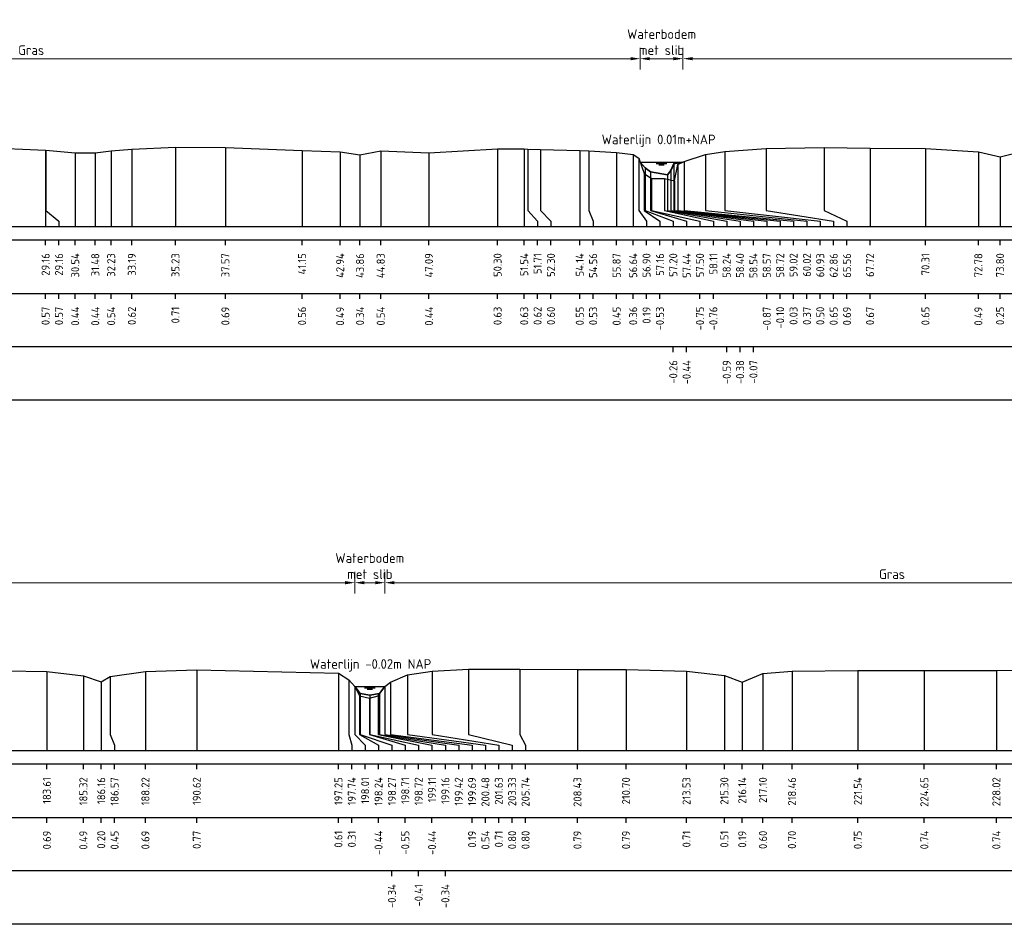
# Model space of a CAD drawing. Header units: metres. Extents: x 132725 to 140175, y 414354 to 417094.
# Tile 25 of 61: x 139878 to 139924, y 416533 to 416575. Entities that reach past the tile are written whole.
import ezdxf
from ezdxf.enums import TextEntityAlignment as Align

# ---------------------------------------------------------------- set-up
doc = ezdxf.new("R2010")
doc.units = ezdxf.units.M
doc.header["$PDMODE"] = 35
doc.header["$PDSIZE"] = 0.075
doc.layers.get('Defpoints').update_dxf_attribs({"true_color": 0x806000})
for name, color, linetype, lineweight in [('B-ME-GW-MAAIVELD-GD', 8, 'GW-MAAIVELD', 25), ('X-ME-AL-PROFIEL_BOVENKANT SLIB-GD', 42, 'Continuous', 35), ('X-XX-AL-DETAIL1-M', 7, 'Continuous', 18), ('X-XX-AL-NAP-T18', 7, 'Continuous', 18)]:
    doc.layers.add(name, color=color, linetype=linetype, lineweight=lineweight)
doc.layers.add('X-ME-AL-PROFIEL_WATERLIJN-GD', color=150, linetype='Continuous')
doc.layers.add('X-ME-AL-PROFIELRASTER-S', color=7, linetype='Continuous')
doc.styles.add('NLCS-ISO-ANNOTATIEF-T18', font='NLCS-ISO.ttf', dxfattribs={"height": 1.8})
doc.styles.add('NLCS-ISO-ANNOTATIVE-T18', font='NLCS-ISO.ttf', dxfattribs={"height": 1.8})
doc.linetypes.add('GW-MAAIVELD', pattern='A,12,[40,NLCS.SHX,S=1,R=0,X=0,Y=-0.5],12', length=24)
doc.dimstyles.new('NLCS-ANNOTATIEF-T18-PIJL_L2_H0', dxfattribs={"dimtxt": 2.5, "dimasz": 1.8, "dimexe": 2, "dimexo": 2, "dimgap": 0.7, "dimtad": 1, "dimzin": 0, "dimdsep": 46, "dimtxsty": 'NLCS-ISO-ANNOTATIEF-T18', "dimcen": 0, "dimdle": 2, "dimclrd": 256, "dimclre": 256, "dimclrt": 10, "dimaunit": 2, "dimadec": 0, "dimazin": 0, "dimtfac": 1, "dimtdec": 3, "dimtofl": 0, "dimtmove": 0, "dimatfit": 3, "dimfxl": 2, "dimfxlon": 1, "dimtfillclr": 256, "dimtolj": 1, "dimtzin": 0, "dimlwd": -1, "dimlwe": -1, "dimarcsym": 0})

# ---------------------------------------------------------------- blocks, each defined once
blk = doc.blocks.new('SAL-PROFIELRASTER_BALK_EIND1-SOD')
at = {"color": 0, "linetype": 'ByBlock', "lineweight": -2, "flags": 128}
for points in [[(0, 0), (1, 0)], [(0, -2.5), (1, -2.5)], [(0, -12.5), (1, -12.5)]]:
    blk.add_lwpolyline(points, dxfattribs=at)
blk = doc.blocks.new('SAL-PROFIELRASTER_BALK_EIND2-SOD')
at = {"color": 0, "linetype": 'ByBlock', "lineweight": -2}
blk.add_line((1, -12.5), (0, -12.5), dxfattribs=at)
blk = doc.blocks.new('SAL-PROFIELRASTER_BALK_DATA-SOD')
at = {"color": 0, "linetype": 'ByBlock', "lineweight": -2}
blk.add_lwpolyline([(0, -3.5), (0, -2.5)], dxfattribs=at)
at = {"color": 0, "linetype": 'ByBlock', "lineweight": -2, "style": 'NLCS-ISO-ANNOTATIVE-T18'}
blk.add_attdef('GETAL', text='', height=1.5, rotation=90, dxfattribs=at).set_placement((0.75, -5), align=Align.RIGHT)
blk = doc.blocks.new('SAL-PROFIELRASTER_AANHAAL-SOD')
at = {"color": 9, "linetype": 'ByBlock', "lineweight": -2, "flags": 128}
blk.add_lwpolyline([(0, 1), (0, 0)], dxfattribs=at)
blk = doc.blocks.new('SAL-PROFIELRASTER_AANHAAL_STAGGER-SOD')
at = {"color": 9, "linetype": 'ByBlock', "lineweight": -2, "flags": 128}
for points in [[(0, 0), (0, -0.25)], [(0, -0.25), (1, -0.75)], [(1, -0.75), (1, -1)]]:
    blk.add_lwpolyline(points, dxfattribs=at)
blk = doc.blocks.new('*D215')
at = {"layer": 'Defpoints', "color": 0, "transparency": 16777216}
for p in [(139850.128, 416573.211), (139907.094, 416568.375), (139850.128, 416565.365)]:
    blk.add_point(p, dxfattribs=at)
at = {"layer": 'X-XX-AL-DETAIL1-M', "transparency": 16777216}
for p, q in [((139850.128, 416572.711), (139850.128, 416573.711)), ((139907.094, 416572.711), (139907.094, 416573.711)), ((139906.644, 416573.211), (139850.578, 416573.211))]:
    blk.add_line(p, q, dxfattribs=at)
for points in [[(139850.578, 416573.286), (139850.578, 416573.136), (139850.128, 416573.211)], [(139906.644, 416573.286), (139906.644, 416573.136), (139907.094, 416573.211)]]:
    blk.add_solid(points, dxfattribs=at)
at = {"layer": 'X-XX-AL-DETAIL1-M', "color": 10, "transparency": 16777216, "insert": (139878.611, 416573.611), "char_height": 0.45, "attachment_point": 5, "style": 'NLCS-ISO-ANNOTATIEF-T18'}
blk.add_mtext('\\A1;Gras', dxfattribs=at)
blk = doc.blocks.new('*D216')
at = {"layer": 'Defpoints', "color": 0, "transparency": 16777216}
for p in [(139907.094, 416573.211), (139907.094, 416568.375), (139909.095, 416568.375)]:
    blk.add_point(p, dxfattribs=at)
at = {"layer": 'X-XX-AL-DETAIL1-M', "transparency": 16777216}
for p, q in [((139907.094, 416572.711), (139907.094, 416573.711)), ((139909.095, 416572.711), (139909.095, 416573.711)), ((139908.645, 416573.211), (139907.544, 416573.211))]:
    blk.add_line(p, q, dxfattribs=at)
for points in [[(139907.544, 416573.286), (139907.544, 416573.136), (139907.094, 416573.211)], [(139908.645, 416573.286), (139908.645, 416573.136), (139909.095, 416573.211)]]:
    blk.add_solid(points, dxfattribs=at)
at = {"layer": 'X-XX-AL-DETAIL1-M', "color": 10, "transparency": 16777216, "insert": (139908.095, 416573.986), "char_height": 0.45, "attachment_point": 5, "style": 'NLCS-ISO-ANNOTATIEF-T18'}
blk.add_mtext('\\A1;Waterbodem\\Pmet slib', dxfattribs=at)
blk = doc.blocks.new('*D218')
at = {"layer": 'Defpoints', "color": 0, "transparency": 16777216}
for p in [(139909.095, 416573.211), (139909.095, 416568.375), (139955.076, 416568.375)]:
    blk.add_point(p, dxfattribs=at)
at = {"layer": 'X-XX-AL-DETAIL1-M', "transparency": 16777216}
for p, q in [((139909.095, 416572.711), (139909.095, 416573.711)), ((139955.076, 416572.711), (139955.076, 416573.711)), ((139954.626, 416573.211), (139909.545, 416573.211))]:
    blk.add_line(p, q, dxfattribs=at)
for points in [[(139909.545, 416573.286), (139909.545, 416573.136), (139909.095, 416573.211)], [(139954.626, 416573.286), (139954.626, 416573.136), (139955.076, 416573.211)]]:
    blk.add_solid(points, dxfattribs=at)
at = {"layer": 'X-XX-AL-DETAIL1-M', "color": 10, "transparency": 16777216, "insert": (139932.085, 416573.611), "char_height": 0.45, "attachment_point": 5, "style": 'NLCS-ISO-ANNOTATIEF-T18'}
blk.add_mtext('\\A1;Gras', dxfattribs=at)
blk = doc.blocks.new('*D293')
at = {"layer": 'Defpoints', "color": 0, "transparency": 16777216}
for p in [(139852.701, 416548.713), (139852.701, 416543.877), (139893.746, 416543.852)]:
    blk.add_point(p, dxfattribs=at)
at = {"layer": 'X-XX-AL-DETAIL1-M', "transparency": 16777216}
for p, q in [((139852.701, 416548.213), (139852.701, 416549.213)), ((139893.746, 416548.213), (139893.746, 416549.213)), ((139893.296, 416548.713), (139853.151, 416548.713))]:
    blk.add_line(p, q, dxfattribs=at)
for points in [[(139853.151, 416548.788), (139853.151, 416548.638), (139852.701, 416548.713)], [(139893.296, 416548.788), (139893.296, 416548.638), (139893.746, 416548.713)]]:
    blk.add_solid(points, dxfattribs=at)
at = {"layer": 'X-XX-AL-DETAIL1-M', "color": 10, "transparency": 16777216, "insert": (139873.223, 416549.113), "char_height": 0.45, "attachment_point": 5, "style": 'NLCS-ISO-ANNOTATIEF-T18'}
blk.add_mtext('\\A1;Gras', dxfattribs=at)
blk = doc.blocks.new('*D294')
at = {"layer": 'Defpoints', "color": 0, "transparency": 16777216}
for p in [(139893.746, 416548.713), (139893.746, 416543.852), (139895.153, 416543.863)]:
    blk.add_point(p, dxfattribs=at)
at = {"layer": 'X-XX-AL-DETAIL1-M', "transparency": 16777216}
for p, q in [((139893.746, 416548.213), (139893.746, 416549.213)), ((139895.153, 416548.213), (139895.153, 416549.213)), ((139894.703, 416548.713), (139894.196, 416548.713))]:
    blk.add_line(p, q, dxfattribs=at)
for points in [[(139894.196, 416548.788), (139894.196, 416548.638), (139893.746, 416548.713)], [(139894.703, 416548.788), (139894.703, 416548.638), (139895.153, 416548.713)]]:
    blk.add_solid(points, dxfattribs=at)
at = {"layer": 'X-XX-AL-DETAIL1-M', "color": 10, "transparency": 16777216, "insert": (139894.45, 416549.488), "char_height": 0.45, "attachment_point": 5, "style": 'NLCS-ISO-ANNOTATIEF-T18'}
blk.add_mtext('\\A1;Waterbodem\\Pmet slib', dxfattribs=at)
blk = doc.blocks.new('*D295')
at = {"layer": 'Defpoints', "color": 0, "transparency": 16777216}
for p in [(139895.153, 416548.713), (139895.153, 416543.863), (139942.59, 416543.817)]:
    blk.add_point(p, dxfattribs=at)
at = {"layer": 'X-XX-AL-DETAIL1-M', "transparency": 16777216}
for p, q in [((139895.153, 416548.213), (139895.153, 416549.213)), ((139942.59, 416548.213), (139942.59, 416549.213)), ((139942.14, 416548.713), (139895.603, 416548.713))]:
    blk.add_line(p, q, dxfattribs=at)
for points in [[(139895.603, 416548.788), (139895.603, 416548.638), (139895.153, 416548.713)], [(139942.14, 416548.788), (139942.14, 416548.638), (139942.59, 416548.713)]]:
    blk.add_solid(points, dxfattribs=at)
at = {"layer": 'X-XX-AL-DETAIL1-M', "color": 10, "transparency": 16777216, "insert": (139918.872, 416549.113), "char_height": 0.45, "attachment_point": 5, "style": 'NLCS-ISO-ANNOTATIEF-T18'}
blk.add_mtext('\\A1;Gras', dxfattribs=at)

msp = doc.modelspace()

# ---------------------------------------------------------------- linework, layer by layer
at = {"layer": 'B-ME-GW-MAAIVELD-GD', "ltscale": 0.1, "flags": 128}
for points in [[(139850.128, 416568.993), (139852.218, 416569.017), (139854.76, 416569.012), (139857.215, 416568.958), (139858.251, 416568.889), (139859.007, 416568.75), (139860.062, 416568.773), (139860.943, 416568.857), (139862.483, 416568.966), (139865.442, 416569.021), (139867.001, 416568.787), (139867.783, 416568.748), (139868.557, 416568.949), (139870.988, 416569.066), (139873.434, 416569.07), (139876.387, 416569.06), (139879.285, 416568.934), (139879.29, 416568.934), (139880.67, 416568.806), (139881.609, 416568.805), (139882.353, 416568.906), (139883.319, 416568.987), (139885.358, 416569.073), (139887.694, 416569.051), (139891.281, 416568.925), (139893.063, 416568.851), (139893.99, 416568.708), (139894.959, 416568.905), (139897.214, 416568.804), (139900.425, 416568.991), (139901.67, 416568.992), (139901.837, 416568.981), (139902.431, 416568.969), (139904.27, 416568.911), (139904.689, 416568.897), (139905.993, 416568.819), (139906.767, 416568.729), (139907.029, 416568.557), (139907.285, 416567.838), (139907.631, 416567.613), (139908.233, 416567.609), (139908.698, 416567.495), (139908.849, 416568.27), (139909.149, 416568.398), (139910.145, 416568.736), (139911.055, 416568.865), (139912.99, 416569.011), (139915.692, 416569.052), (139917.845, 416569.031), (139920.436, 416569.019), (139922.912, 416568.852), (139923.929, 416568.617), (139924.437, 416568.745), (139926.531, 416568.918), (139929.138, 416569.002), (139932.01, 416568.999), (139934.771, 416568.942), (139936.651, 416568.818), (139936.819, 416568.815), (139937.669, 416568.538), (139938.503, 416568.799), (139940.992, 416568.981), (139943.763, 416569.056), (139945.678, 416568.944), (139946.341, 416568.713), (139947.476, 416569.021), (139950.668, 416569.04), (139953.628, 416569.048), (139954.895, 416568.735), (139955.152, 416568.223), (139955.259, 416568.079), (139955.522, 416567.841), (139956.086, 416567.665), (139956.527, 416567.855), (139956.786, 416568.141), (139956.984, 416568.782), (139957.493, 416568.996), (139959.267, 416569.022), (139961.477, 416568.983), (139962.919, 416568.908), (139964.077, 416568.706), (139964.386, 416568.858), (139965.501, 416569.014), (139967.623, 416569.074), (139970.751, 416568.92), (139971.819, 416568.623), (139972.09, 416568.825), (139972.593, 416568.899), (139974.605, 416569.038), (139977.315, 416569.027), (139980.432, 416568.961), (139982.288, 416568.756), (139982.921, 416568.564), (139983.268, 416568.758), (139986.119, 416569.058), (139989.842, 416569.049), (139993.43, 416568.941), (139994.568, 416568.646), (139995.052, 416568.737), (139996.583, 416569.034), (139999.998, 416569.098), (140004.145, 416568.954), (140005.36, 416568.393), (140005.516, 416567.987), (140005.643, 416567.627), (140006.399, 416567.613), (140006.831, 416567.765), (140007.103, 416568.388), (140007.508, 416568.654), (140008.838, 416569.013), (140011.859, 416569.115), (140014.658, 416569.127), (140017.324, 416569.011), (140019.253, 416568.802), (140020.007, 416568.541), (140020.637, 416568.794), (140022.198, 416568.978), (140024.075, 416569.065), (140027.004, 416569.116), (140029.834, 416569.121), (140033.74, 416569.059), (140035.447, 416568.857), (140036.284, 416568.568), (140036.702, 416568.818), (140038.351, 416569.053), (140040.752, 416569.13), (140047.378, 416568.973), (140047.866, 416568.674), (140048.142, 416568.35), (140048.364, 416567.926), (140048.837, 416567.811), (140049.241, 416567.926), (140049.55, 416568.361), (140049.815, 416568.554), (140050.61, 416568.9), (140051.761, 416569.07), (140053.456, 416569.163), (140055.867, 416569.164), (140058.558, 416569.155), (140060.829, 416569.153), (140063.657, 416569.076), (140065.429, 416568.877), (140066.264, 416568.554), (140067.23, 416568.961), (140068.593, 416569.069), (140071.669, 416569.112), (140074.781, 416569.106), (140078.149, 416569.102), (140081.646, 416569.135), (140084.912, 416569.098), (140087.647, 416569.177), (140090.216, 416569.16), (140091.919, 416569.103), (140093.437, 416569.02), (140095.057, 416568.892), (140096.5, 416568.563), (140096.987, 416568.315), (140097.55, 416567.898), (140098.361, 416567.851), (140099.453, 416567.857), (140100.259, 416567.921), (140101.148, 416568.063), (140101.798, 416568.259), (140102.511, 416568.454), (140103.803, 416568.927), (140105.104, 416569.19), (140106.588, 416569.311)], [(139695.732, 416544.495), (139697.821, 416544.519), (139700.364, 416544.514), (139702.819, 416544.46), (139703.854, 416544.391), (139704.611, 416544.252), (139705.665, 416544.275), (139706.547, 416544.359), (139708.086, 416544.468), (139711.046, 416544.523), (139712.605, 416544.289), (139713.386, 416544.25), (139714.161, 416544.451), (139716.591, 416544.568), (139719.038, 416544.572), (139721.99, 416544.562), (139724.889, 416544.436), (139724.894, 416544.436), (139726.273, 416544.308), (139727.212, 416544.307), (139727.957, 416544.408), (139728.923, 416544.489), (139730.961, 416544.575), (139733.297, 416544.553), (139736.885, 416544.427), (139738.667, 416544.353), (139739.594, 416544.21), (139740.563, 416544.407), (139742.817, 416544.306), (139746.028, 416544.493), (139747.273, 416544.494), (139747.441, 416544.483), (139748.035, 416544.471), (139749.873, 416544.413), (139750.293, 416544.399), (139751.597, 416544.321), (139752.37, 416544.231), (139752.633, 416544.059), (139752.889, 416543.34), (139753.235, 416543.115), (139753.837, 416543.111), (139754.301, 416542.997), (139754.453, 416543.772), (139754.753, 416543.9), (139755.748, 416544.238), (139756.658, 416544.367), (139758.593, 416544.513), (139761.295, 416544.554), (139763.449, 416544.533), (139766.04, 416544.521), (139768.516, 416544.354), (139769.533, 416544.119), (139770.04, 416544.247), (139772.134, 416544.42), (139774.741, 416544.504), (139777.614, 416544.501), (139780.375, 416544.444), (139782.254, 416544.32), (139782.422, 416544.317), (139783.272, 416544.04), (139784.107, 416544.301), (139786.596, 416544.483), (139789.366, 416544.558), (139791.281, 416544.446), (139791.945, 416544.215), (139793.08, 416544.523), (139796.272, 416544.542), (139799.232, 416544.55), (139800.499, 416544.237), (139800.755, 416543.725), (139800.863, 416543.581), (139801.125, 416543.343), (139801.69, 416543.167), (139802.131, 416543.357), (139802.39, 416543.643), (139802.588, 416544.284), (139803.096, 416544.498), (139804.871, 416544.524), (139807.08, 416544.485), (139808.523, 416544.41), (139809.68, 416544.208), (139809.989, 416544.36), (139811.105, 416544.516), (139813.227, 416544.576), (139816.355, 416544.422), (139817.423, 416544.125), (139817.694, 416544.327), (139818.197, 416544.401), (139820.209, 416544.54), (139822.918, 416544.529), (139826.036, 416544.463), (139827.892, 416544.258), (139828.524, 416544.066), (139828.871, 416544.26), (139831.723, 416544.56), (139835.446, 416544.551), (139839.033, 416544.443), (139840.172, 416544.148), (139840.655, 416544.239), (139842.187, 416544.536), (139845.601, 416544.6), (139849.749, 416544.456), (139850.963, 416543.895), (139851.119, 416543.489), (139851.247, 416543.129), (139852.003, 416543.115), (139852.435, 416543.267), (139852.706, 416543.89), (139853.111, 416544.156), (139854.442, 416544.515), (139857.462, 416544.617), (139860.262, 416544.629), (139862.928, 416544.513), (139864.856, 416544.304), (139865.61, 416544.043), (139866.241, 416544.296), (139867.801, 416544.48), (139869.678, 416544.567), (139872.607, 416544.618), (139875.437, 416544.623), (139879.344, 416544.561), (139881.051, 416544.359), (139881.887, 416544.07), (139882.305, 416544.32), (139883.954, 416544.555), (139886.356, 416544.632), (139892.982, 416544.475), (139893.47, 416544.176), (139893.746, 416543.852), (139893.967, 416543.428), (139894.441, 416543.313), (139894.845, 416543.428), (139895.153, 416543.863), (139895.419, 416544.056), (139896.214, 416544.402), (139897.365, 416544.572), (139899.059, 416544.665), (139901.471, 416544.666), (139904.162, 416544.657), (139906.433, 416544.655), (139909.261, 416544.578), (139911.032, 416544.379), (139911.868, 416544.056), (139912.834, 416544.463), (139914.196, 416544.571), (139917.273, 416544.614), (139920.384, 416544.608), (139923.752, 416544.604), (139927.25, 416544.637), (139930.515, 416544.6), (139933.25, 416544.679), (139935.82, 416544.662), (139937.522, 416544.605), (139939.041, 416544.522), (139940.66, 416544.394), (139942.104, 416544.065), (139942.59, 416543.817), (139943.154, 416543.4), (139943.965, 416543.353), (139945.056, 416543.359), (139945.863, 416543.423), (139946.752, 416543.565), (139947.401, 416543.761), (139948.115, 416543.956), (139949.407, 416544.429), (139950.708, 416544.692), (139952.192, 416544.813)]]:
    msp.add_lwpolyline(points, dxfattribs=at)
at = {"layer": 'X-ME-AL-PROFIEL_BOVENKANT SLIB-GD'}
for points in [[(139907.094, 416568.375), (139907.332, 416568.103), (139907.573, 416567.926), (139908.369, 416567.774), (139908.527, 416567.987), (139908.663, 416568.296), (139909.095, 416568.375)], [(139893.746, 416543.852), (139893.999, 416543.531), (139894.454, 416543.454), (139894.896, 416543.528), (139895.146, 416543.852)]]:
    msp.add_lwpolyline(points, dxfattribs=at)
at = {"layer": 'X-ME-AL-PROFIEL_WATERLIJN-GD'}
for points in [[(139907.094, 416568.375), (139909.095, 416568.375)], [(139907.845, 416568.314), (139908.345, 416568.314)], [(139907.97, 416568.254), (139908.22, 416568.254)], [(139893.746, 416543.852), (139895.146, 416543.852)], [(139894.196, 416543.791), (139894.696, 416543.791)], [(139894.321, 416543.731), (139894.571, 416543.731)]]:
    msp.add_lwpolyline(points, dxfattribs=at)

# ---------------------------------------------------------------- block references
at = {"layer": 'X-ME-AL-PROFIELRASTER-S'}
for p, yscale in [((139885.358, 416565.365), 3.708), ((139879.285, 416565.365), 3.569), ((139879.29, 416566.365), 2.569), ((139880.67, 416565.365), 3.441), ((139881.609, 416565.365), 3.44), ((139882.353, 416565.365), 3.541), ((139883.319, 416565.365), 3.622), ((139887.694, 416565.365), 3.686), ((139891.281, 416565.365), 3.56), ((139893.063, 416565.365), 3.486), ((139893.99, 416565.365), 3.343), ((139894.959, 416565.365), 3.54), ((139897.214, 416565.365), 3.439), ((139900.425, 416565.365), 3.626), ((139901.67, 416565.365), 3.627), ((139901.837, 416566.365), 2.616), ((139902.431, 416566.365), 2.604), ((139904.27, 416565.365), 3.546), ((139904.689, 416566.365), 2.532), ((139905.993, 416565.365), 3.454), ((139906.767, 416565.365), 3.364), ((139910.145, 416566.365), 2.371), ((139911.055, 416566.365), 2.5), ((139912.99, 416566.365), 2.646), ((139915.692, 416566.365), 2.687), ((139917.845, 416565.365), 3.666), ((139920.436, 416565.365), 3.654), ((139922.912, 416565.365), 3.487), ((139923.929, 416565.365), 3.252), ((139907.029, 416566.365), 2.192), ((139908.663, 416566.365), 1.931), ((139908.849, 416566.365), 1.905), ((139909.149, 416566.365), 2.033), ((139907.285, 416566.365), 1.473), ((139907.332, 416566.365), 1.738), ((139907.573, 416566.365), 1.561), ((139908.369, 416566.365), 1.409), ((139908.527, 416566.365), 1.622), ((139907.631, 416566.365), 1.248), ((139908.233, 416566.365), 1.244), ((139908.698, 416566.365), 1.13), ((139899.059, 416541.867), 2.798), ((139901.471, 416541.867), 2.799), ((139879.344, 416540.867), 3.694), ((139881.051, 416540.867), 3.492), ((139882.305, 416541.867), 2.453), ((139883.954, 416540.867), 3.688), ((139886.356, 416540.867), 3.765), ((139892.982, 416540.867), 3.608), ((139896.214, 416541.867), 2.535), ((139897.365, 416541.867), 2.705), ((139904.162, 416540.867), 3.79), ((139906.433, 416540.867), 3.788), ((139909.261, 416540.867), 3.711), ((139911.032, 416540.867), 3.512), ((139912.834, 416540.867), 3.596), ((139914.196, 416540.867), 3.704), ((139917.273, 416540.867), 3.747), ((139920.384, 416540.867), 3.741), ((139923.752, 416540.867), 3.737), ((139881.887, 416540.867), 3.203), ((139893.47, 416541.867), 2.309), ((139893.746, 416541.867), 1.985), ((139895.153, 416541.867), 1.996), ((139895.419, 416541.867), 2.189), ((139911.868, 416540.867), 3.189), ((139893.967, 416541.867), 1.561), ((139893.999, 416541.867), 1.664), ((139894.441, 416541.867), 1.446), ((139894.454, 416541.867), 1.587), ((139894.845, 416541.867), 1.561), ((139894.896, 416541.867), 1.661)]:
    msp.add_blockref('SAL-PROFIELRASTER_AANHAAL-SOD', p, dxfattribs=dict(at, yscale=yscale))
for p, xscale, zscale in [((139879.29, 416566.365), 0.6197052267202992, 0.6197052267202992), ((139901.837, 416566.365), 0.4574152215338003, 0.4574152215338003), ((139902.431, 416566.365), 0.4885178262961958, 0.4885178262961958), ((139904.689, 416566.365), 0.2056077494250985, 0.2056077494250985), ((139907.029, 416566.365), 0.3625386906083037, 0.3625386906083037), ((139907.285, 416566.365), 0.7316018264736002, 0.7316018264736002), ((139907.332, 416566.365), 1.310172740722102, 1.310172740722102), ((139907.573, 416566.365), 1.6938402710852, 1.6938402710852), ((139907.631, 416566.365), 2.260847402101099, 2.260847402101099), ((139908.233, 416566.365), 2.283562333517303, 2.283562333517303), ((139908.369, 416566.365), 2.773106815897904, 2.773106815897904), ((139908.527, 416566.365), 3.239323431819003, 3.239323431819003), ((139908.663, 416566.365), 3.728227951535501, 3.728227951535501), ((139908.698, 416566.365), 4.318876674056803, 4.318876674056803), ((139908.849, 416566.365), 4.792616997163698, 4.792616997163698), ((139909.149, 416566.365), 5.117651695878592, 5.117651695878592), ((139910.145, 416566.365), 4.746861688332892, 4.746861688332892), ((139911.055, 416566.365), 4.462030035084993, 4.462030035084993), ((139912.99, 416566.365), 3.152183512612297, 3.152183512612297), ((139915.692, 416566.365), 1.0751375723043, 1.0751375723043), ((139882.305, 416541.867), 0.2069517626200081, 0.2069517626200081), ((139893.47, 416541.867), 0.1373196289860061, 0.1373196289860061), ((139893.746, 416541.867), 0.4859249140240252, 0.4859249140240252), ((139893.967, 416541.867), 0.8895568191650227, 0.8895568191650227), ((139893.999, 416541.867), 1.482523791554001, 1.482523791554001), ((139894.441, 416541.867), 1.666184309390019, 1.666184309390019), ((139894.454, 416541.867), 2.277598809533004, 2.277598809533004), ((139894.845, 416541.867), 2.512190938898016, 2.512190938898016), ((139894.896, 416541.867), 3.086232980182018, 3.086232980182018), ((139895.153, 416541.867), 3.453465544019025, 3.453465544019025), ((139895.419, 416541.867), 3.813382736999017, 3.813382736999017), ((139896.214, 416541.867), 3.643105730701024, 3.643105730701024), ((139897.365, 416541.867), 3.116925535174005, 3.116925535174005), ((139899.059, 416541.867), 2.047488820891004, 2.047488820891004), ((139901.471, 416541.867), 0.2612566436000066, 0.2612566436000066)]:
    msp.add_blockref('SAL-PROFIELRASTER_AANHAAL_STAGGER-SOD', p, dxfattribs=dict(at, xscale=xscale, zscale=zscale))
at = {"layer": 'X-ME-AL-PROFIELRASTER-S', "xscale": 257.0852728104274, "yscale": 0.25, "zscale": 257.0852728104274}
for name, p in [('SAL-PROFIELRASTER_BALK_EIND1-SOD', (139850.128, 416565.365)), ('SAL-PROFIELRASTER_BALK_EIND2-SOD', (139850.128, 416562.865)), ('SAL-PROFIELRASTER_BALK_EIND2-SOD', (139850.128, 416560.365)), ('SAL-PROFIELRASTER_BALK_EIND1-SOD', (139695.732, 416540.867)), ('SAL-PROFIELRASTER_BALK_EIND2-SOD', (139695.732, 416538.367)), ('SAL-PROFIELRASTER_BALK_EIND2-SOD', (139695.732, 416535.867))]:
    msp.add_blockref(name, p, dxfattribs=at)
at = {"layer": 'X-ME-AL-PROFIELRASTER-S', "xscale": 0.25, "yscale": 0.25, "zscale": 0.25}
for p, values in [((139879.285, 416565.365), {'GETAL': '29.16'}), ((139879.91, 416565.365), {'GETAL': '29.16'}), ((139880.67, 416565.365), {'GETAL': '30.54'}), ((139881.609, 416565.365), {'GETAL': '31.48'}), ((139882.353, 416565.365), {'GETAL': '32.23'}), ((139883.319, 416565.365), {'GETAL': '33.19'}), ((139885.358, 416565.365), {'GETAL': '35.23'}), ((139887.694, 416565.365), {'GETAL': '37.57'}), ((139891.281, 416565.365), {'GETAL': '41.15'}), ((139893.063, 416565.365), {'GETAL': '42.94'}), ((139893.99, 416565.365), {'GETAL': '43.86'}), ((139894.959, 416565.365), {'GETAL': '44.83'}), ((139897.214, 416565.365), {'GETAL': '47.09'}), ((139900.425, 416565.365), {'GETAL': '50.30'}), ((139901.67, 416565.365), {'GETAL': '51.54'}), ((139902.295, 416565.365), {'GETAL': '51.71'}), ((139902.92, 416565.365), {'GETAL': '52.30'}), ((139904.27, 416565.365), {'GETAL': '54.14'}), ((139904.895, 416565.365), {'GETAL': '54.56'}), ((139905.993, 416565.365), {'GETAL': '55.87'}), ((139906.767, 416565.365), {'GETAL': '56.64'}), ((139907.392, 416565.365), {'GETAL': '56.90'}), ((139908.017, 416565.365), {'GETAL': '57.16'}), ((139908.642, 416565.365), {'GETAL': '57.20'}), ((139909.267, 416565.365), {'GETAL': '57.44'}), ((139909.892, 416565.365), {'GETAL': '57.50'}), ((139910.517, 416565.365), {'GETAL': '58.11'}), ((139911.142, 416565.365), {'GETAL': '58.24'}), ((139911.767, 416565.365), {'GETAL': '58.40'}), ((139912.392, 416565.365), {'GETAL': '58.54'}), ((139913.017, 416565.365), {'GETAL': '58.57'}), ((139913.642, 416565.365), {'GETAL': '58.72'}), ((139914.267, 416565.365), {'GETAL': '59.02'}), ((139914.892, 416565.365), {'GETAL': '60.02'}), ((139915.517, 416565.365), {'GETAL': '60.93'}), ((139916.142, 416565.365), {'GETAL': '62.86'}), ((139916.767, 416565.365), {'GETAL': '65.56'}), ((139917.845, 416565.365), {'GETAL': '67.72'}), ((139920.436, 416565.365), {'GETAL': '70.31'}), ((139922.912, 416565.365), {'GETAL': '72.78'}), ((139923.929, 416565.365), {'GETAL': '73.80'}), ((139879.285, 416562.865), {'GETAL': '0.57'}), ((139879.91, 416562.865), {'GETAL': '0.57'}), ((139880.67, 416562.865), {'GETAL': '0.44'}), ((139881.609, 416562.865), {'GETAL': '0.44'}), ((139882.353, 416562.865), {'GETAL': '0.54'}), ((139883.319, 416562.865), {'GETAL': '0.62'}), ((139885.358, 416562.865), {'GETAL': '0.71'}), ((139887.694, 416562.865), {'GETAL': '0.69'}), ((139891.281, 416562.865), {'GETAL': '0.56'}), ((139893.063, 416562.865), {'GETAL': '0.49'}), ((139893.99, 416562.865), {'GETAL': '0.34'}), ((139894.959, 416562.865), {'GETAL': '0.54'}), ((139897.214, 416562.865), {'GETAL': '0.44'}), ((139900.425, 416562.865), {'GETAL': '0.63'}), ((139901.67, 416562.865), {'GETAL': '0.63'}), ((139902.295, 416562.865), {'GETAL': '0.62'}), ((139902.92, 416562.865), {'GETAL': '0.60'}), ((139904.27, 416562.865), {'GETAL': '0.55'}), ((139904.895, 416562.865), {'GETAL': '0.53'}), ((139905.993, 416562.865), {'GETAL': '0.45'}), ((139906.767, 416562.865), {'GETAL': '0.36'}), ((139907.392, 416562.865), {'GETAL': '0.19'}), ((139908.017, 416562.865), {'GETAL': '-0.53'}), ((139909.892, 416562.865), {'GETAL': '-0.75'}), ((139910.517, 416562.865), {'GETAL': '-0.76'}), ((139913.017, 416562.865), {'GETAL': '-0.87'}), ((139913.642, 416562.865), {'GETAL': '-0.10'}), ((139914.267, 416562.865), {'GETAL': '0.03'}), ((139914.892, 416562.865), {'GETAL': '0.37'}), ((139915.517, 416562.865), {'GETAL': '0.50'}), ((139916.142, 416562.865), {'GETAL': '0.65'}), ((139916.767, 416562.865), {'GETAL': '0.69'}), ((139917.845, 416562.865), {'GETAL': '0.67'}), ((139920.436, 416562.865), {'GETAL': '0.65'}), ((139922.912, 416562.865), {'GETAL': '0.49'}), ((139923.929, 416562.865), {'GETAL': '0.25'}), ((139908.642, 416560.365), {'GETAL': '-0.26'}), ((139909.267, 416560.365), {'GETAL': '-0.44'}), ((139911.142, 416560.365), {'GETAL': '-0.59'}), ((139911.767, 416560.365), {'GETAL': '-0.38'}), ((139912.392, 416560.365), {'GETAL': '-0.07'}), ((139879.344, 416540.867), {'GETAL': '183.61'}), ((139881.051, 416540.867), {'GETAL': '185.32'}), ((139881.887, 416540.867), {'GETAL': '186.16'}), ((139882.512, 416540.867), {'GETAL': '186.57'}), ((139883.954, 416540.867), {'GETAL': '188.22'}), ((139886.356, 416540.867), {'GETAL': '190.62'}), ((139892.982, 416540.867), {'GETAL': '197.25'}), ((139893.607, 416540.867), {'GETAL': '197.74'}), ((139894.232, 416540.867), {'GETAL': '198.01'}), ((139894.857, 416540.867), {'GETAL': '198.24'}), ((139895.482, 416540.867), {'GETAL': '198.27'}), ((139896.107, 416540.867), {'GETAL': '198.71'}), ((139896.732, 416540.867), {'GETAL': '198.72'}), ((139897.357, 416540.867), {'GETAL': '199.11'}), ((139897.982, 416540.867), {'GETAL': '199.16'}), ((139898.607, 416540.867), {'GETAL': '199.42'}), ((139899.232, 416540.867), {'GETAL': '199.69'}), ((139899.857, 416540.867), {'GETAL': '200.48'}), ((139900.482, 416540.867), {'GETAL': '201.63'}), ((139901.107, 416540.867), {'GETAL': '203.33'}), ((139901.732, 416540.867), {'GETAL': '205.74'}), ((139904.162, 416540.867), {'GETAL': '208.43'}), ((139906.433, 416540.867), {'GETAL': '210.70'}), ((139909.261, 416540.867), {'GETAL': '213.53'}), ((139911.032, 416540.867), {'GETAL': '215.30'}), ((139911.868, 416540.867), {'GETAL': '216.14'}), ((139912.834, 416540.867), {'GETAL': '217.10'}), ((139914.196, 416540.867), {'GETAL': '218.46'}), ((139917.273, 416540.867), {'GETAL': '221.54'}), ((139920.384, 416540.867), {'GETAL': '224.65'}), ((139923.752, 416540.867), {'GETAL': '228.02'}), ((139879.344, 416538.367), {'GETAL': '0.69'}), ((139881.051, 416538.367), {'GETAL': '0.49'}), ((139881.887, 416538.367), {'GETAL': '0.20'}), ((139882.512, 416538.367), {'GETAL': '0.45'}), ((139883.954, 416538.367), {'GETAL': '0.69'}), ((139886.356, 416538.367), {'GETAL': '0.77'}), ((139892.982, 416538.367), {'GETAL': '0.61'}), ((139893.607, 416538.367), {'GETAL': '0.31'}), ((139894.857, 416538.367), {'GETAL': '-0.44'}), ((139896.107, 416538.367), {'GETAL': '-0.55'}), ((139897.357, 416538.367), {'GETAL': '-0.44'}), ((139899.232, 416538.367), {'GETAL': '0.19'}), ((139899.857, 416538.367), {'GETAL': '0.54'}), ((139900.482, 416538.367), {'GETAL': '0.71'}), ((139901.107, 416538.367), {'GETAL': '0.80'}), ((139901.732, 416538.367), {'GETAL': '0.80'}), ((139904.162, 416538.367), {'GETAL': '0.79'}), ((139906.433, 416538.367), {'GETAL': '0.79'}), ((139909.261, 416538.367), {'GETAL': '0.71'}), ((139911.032, 416538.367), {'GETAL': '0.51'}), ((139911.868, 416538.367), {'GETAL': '0.19'}), ((139912.834, 416538.367), {'GETAL': '0.60'}), ((139914.196, 416538.367), {'GETAL': '0.70'}), ((139917.273, 416538.367), {'GETAL': '0.75'}), ((139920.384, 416538.367), {'GETAL': '0.74'}), ((139923.752, 416538.367), {'GETAL': '0.74'}), ((139895.482, 416535.867), {'GETAL': '-0.34'}), ((139896.732, 416535.867), {'GETAL': '-0.41'}), ((139897.982, 416535.867), {'GETAL': '-0.34'})]:
    msp.add_blockref('SAL-PROFIELRASTER_BALK_DATA-SOD', p, dxfattribs=at).add_auto_attribs(values)

# ---------------------------------------------------------------- texts
at = {"layer": 'X-XX-AL-NAP-T18', "color": 10, "char_height": 0.45, "width": 15.43377, "attachment_point": 7, "style": 'NLCS-ISO-ANNOTATIEF-T18'}
for s, insert in [('Waterlijn 0.01m+NAP', (139905.294, 416569.074)), ('Waterlijn -0.02m NAP', (139891.646, 416544.551))]:
    msp.add_mtext(s, dxfattribs=dict(at, insert=insert))

# ---------------------------------------------------------------- dimensions: what is measured, and where the dimension line sits
at = {"layer": 'X-XX-AL-DETAIL1-M'}
for base, p1, p2, text, picture, middle in [((139907.094, 416573.211), (139909.095, 416568.375), (139907.094, 416568.375), 'Waterbodem\\Pmet slib', '*D216', (139908.095, 416573.211)), ((139850.128, 416573.211), (139907.094, 416568.375), (139850.128, 416565.365), 'Gras', '*D215', (139878.611, 416573.211)), ((139909.095, 416573.211), (139955.076, 416568.375), (139909.095, 416568.375), 'Gras', '*D218', (139932.085, 416573.211)), ((139893.746, 416548.713), (139895.153, 416543.863), (139893.746, 416543.852), 'Waterbodem\\Pmet slib', '*D294', (139894.45, 416548.713)), ((139852.701, 416548.713), (139893.746, 416543.852), (139852.701, 416543.877), 'Gras', '*D293', (139873.223, 416548.713)), ((139895.153, 416548.713), (139942.59, 416543.817), (139895.153, 416543.863), 'Gras', '*D295', (139918.872, 416548.713))]:
    dim = msp.add_linear_dim(base=base, p1=p1, p2=p2, text=text, dimstyle='NLCS-ANNOTATIEF-T18-PIJL_L2_H0', dxfattribs=at)
    dim.commit()
    dim.dimension.update_dxf_attribs({"geometry": picture, "text_midpoint": middle, "dimtype": 160})

doc.saveas('drawing.dxf')
